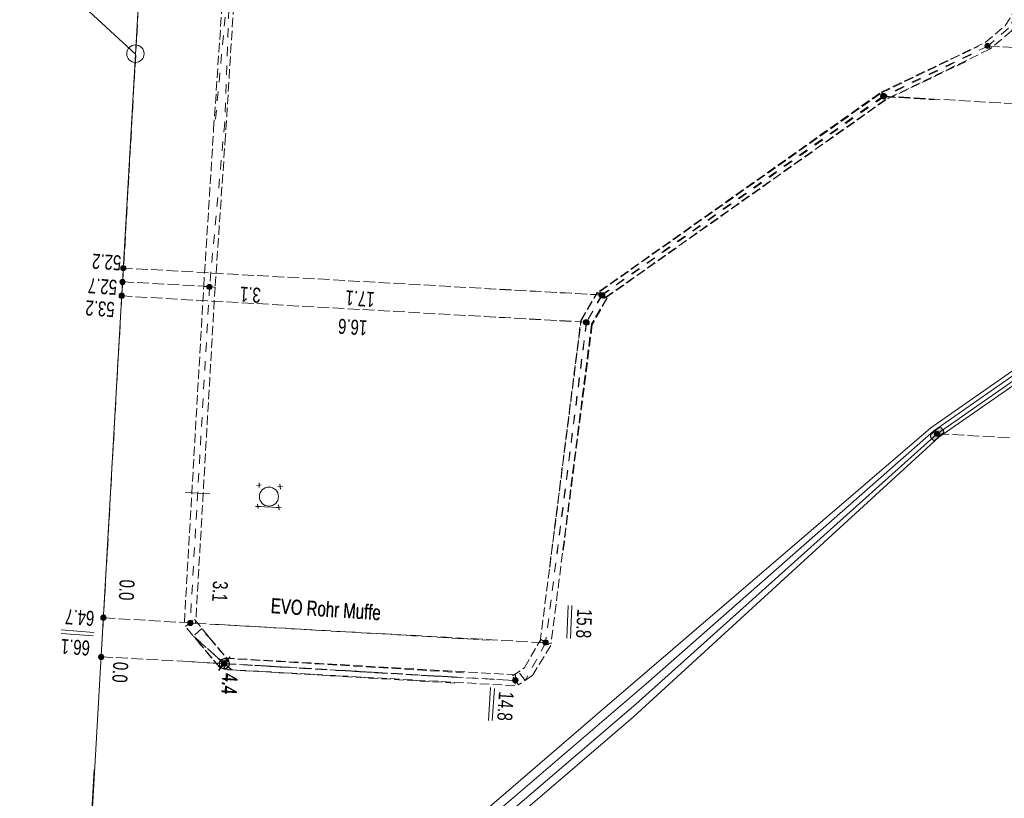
# Model space of a CAD drawing. Header units: metres. Extents: x -740 to 758, y -633 to 854.
# Tile 172 of 256: x -437 to -402, y 204 to 232. Entities that reach past the tile are written whole.
import ezdxf

# ---------------------------------------------------------------- set-up
doc = ezdxf.new("R2010")
doc.units = ezdxf.units.M
doc.header["$MEASUREMENT"] = 0
for name, pattern in [('333_125', [0.4576, 0.3328, -0.1248]), ('333_333', [0.6656, 0.3328, -0.3328]), ('416_125', [0.5408, 0.416, -0.1248])]:
    doc.linetypes.add(name, pattern=pattern)
for name, color, linetype in [('Grundkarte.LOVION', 7, 'Continuous'), ('Strom.LOVION', 7, 'Continuous'), ('StromBemass.LOVION', 7, 'Continuous')]:
    doc.layers.add(name, color=color, linetype=linetype)
doc.styles.add('ERSTELLTER_STIL_1', font='arial.ttf')

msp = doc.modelspace()

# ---------------------------------------------------------------- hatches: boundary and pattern name
at = {"layer": 'Strom.LOVION', "linetype": 'Continuous', "lineweight": 13}
msp.add_hatch(color=7, dxfattribs=at).paths.add_polyline_path([(-404.464, 217.095), (-404.192, 217.328), (-404.165, 217.36), (-404.171, 217.419), (-404.254, 217.514), (-404.27, 217.527), (-404.358, 217.519), (-404.631, 217.285), (-404.644, 217.269), (-404.636, 217.181), (-404.552, 217.086), (-404.52, 217.06), (-404.491, 217.062)])
at = {"layer": 'StromBemass.LOVION', "linetype": 'Continuous', "lineweight": 13}
for points in [[(-402.539, 231.071), (-402.532, 231.081), (-402.526, 231.091), (-402.522, 231.102), (-402.519, 231.113), (-402.518, 231.125), (-402.518, 231.137), (-402.519, 231.148), (-402.522, 231.159), (-402.526, 231.17), (-402.532, 231.18), (-402.539, 231.19), (-402.547, 231.198), (-402.556, 231.206), (-402.566, 231.212), (-402.576, 231.217), (-402.587, 231.22), (-402.599, 231.223), (-402.611, 231.223), (-402.622, 231.222), (-402.634, 231.22), (-402.645, 231.217), (-402.655, 231.212), (-402.665, 231.205), (-402.674, 231.198), (-402.682, 231.189), (-402.689, 231.18), (-402.694, 231.17), (-402.699, 231.159), (-402.701, 231.148), (-402.703, 231.136), (-402.703, 231.124), (-402.701, 231.113), (-402.698, 231.101), (-402.694, 231.091), (-402.688, 231.08), (-402.682, 231.071), (-402.674, 231.063), (-402.665, 231.055), (-402.655, 231.049), (-402.644, 231.044), (-402.633, 231.04), (-402.622, 231.038), (-402.61, 231.038), (-402.598, 231.038), (-402.587, 231.041), (-402.576, 231.044), (-402.565, 231.049), (-402.555, 231.056), (-402.547, 231.063)], [(-402.555, 231.09), (-402.551, 231.096), (-402.547, 231.103), (-402.545, 231.11), (-402.543, 231.117), (-402.542, 231.125), (-402.542, 231.133), (-402.543, 231.14), (-402.545, 231.148), (-402.547, 231.155), (-402.551, 231.161), (-402.556, 231.168), (-402.561, 231.173), (-402.567, 231.178), (-402.573, 231.182), (-402.58, 231.185), (-402.588, 231.188), (-402.595, 231.189), (-402.603, 231.19), (-402.611, 231.189), (-402.618, 231.188), (-402.625, 231.185), (-402.632, 231.182), (-402.639, 231.178), (-402.645, 231.173), (-402.65, 231.167), (-402.654, 231.161), (-402.658, 231.154), (-402.661, 231.147), (-402.663, 231.14), (-402.664, 231.132), (-402.664, 231.124), (-402.663, 231.117), (-402.661, 231.109), (-402.658, 231.102), (-402.654, 231.096), (-402.65, 231.089), (-402.644, 231.084), (-402.638, 231.079), (-402.632, 231.075), (-402.625, 231.072), (-402.618, 231.069), (-402.61, 231.068), (-402.602, 231.067), (-402.595, 231.068), (-402.587, 231.069), (-402.58, 231.072), (-402.573, 231.075), (-402.567, 231.079), (-402.561, 231.084)], [(-406.247, 229.28), (-406.24, 229.289), (-406.234, 229.3), (-406.23, 229.311), (-406.227, 229.322), (-406.226, 229.334), (-406.226, 229.346), (-406.227, 229.358), (-406.23, 229.369), (-406.235, 229.38), (-406.24, 229.391), (-406.247, 229.4), (-406.255, 229.409), (-406.265, 229.416), (-406.275, 229.423), (-406.285, 229.428), (-406.297, 229.431), (-406.308, 229.434), (-406.32, 229.434), (-406.332, 229.434), (-406.344, 229.431), (-406.355, 229.428), (-406.366, 229.422), (-406.376, 229.416), (-406.385, 229.408), (-406.393, 229.4), (-406.4, 229.39), (-406.406, 229.38), (-406.41, 229.369), (-406.413, 229.357), (-406.414, 229.345), (-406.414, 229.334), (-406.413, 229.322), (-406.41, 229.31), (-406.405, 229.299), (-406.4, 229.289), (-406.393, 229.279), (-406.384, 229.271), (-406.375, 229.263), (-406.365, 229.257), (-406.354, 229.252), (-406.343, 229.248), (-406.332, 229.246), (-406.32, 229.245), (-406.308, 229.246), (-406.296, 229.248), (-406.285, 229.252), (-406.274, 229.257), (-406.264, 229.263), (-406.255, 229.271)], [(-406.229, 229.272), (-406.222, 229.281), (-406.216, 229.292), (-406.212, 229.303), (-406.209, 229.314), (-406.208, 229.326), (-406.208, 229.338), (-406.209, 229.35), (-406.212, 229.362), (-406.217, 229.373), (-406.222, 229.383), (-406.229, 229.393), (-406.238, 229.402), (-406.247, 229.409), (-406.257, 229.416), (-406.268, 229.421), (-406.279, 229.424), (-406.291, 229.426), (-406.303, 229.427), (-406.315, 229.426), (-406.326, 229.424), (-406.338, 229.42), (-406.349, 229.415), (-406.359, 229.409), (-406.368, 229.401), (-406.376, 229.392), (-406.383, 229.383), (-406.389, 229.372), (-406.393, 229.361), (-406.396, 229.35), (-406.397, 229.338), (-406.397, 229.326), (-406.396, 229.314), (-406.393, 229.302), (-406.388, 229.291), (-406.383, 229.281), (-406.376, 229.271), (-406.367, 229.262), (-406.358, 229.255), (-406.348, 229.248), (-406.337, 229.243), (-406.326, 229.24), (-406.314, 229.238), (-406.302, 229.237), (-406.29, 229.238), (-406.279, 229.24), (-406.267, 229.244), (-406.256, 229.249), (-406.246, 229.255), (-406.237, 229.263)], [(-406.272, 229.301), (-406.268, 229.308), (-406.264, 229.315), (-406.261, 229.322), (-406.259, 229.33), (-406.258, 229.338), (-406.258, 229.346), (-406.259, 229.354), (-406.261, 229.362), (-406.264, 229.369), (-406.268, 229.376), (-406.272, 229.383), (-406.278, 229.389), (-406.284, 229.394), (-406.291, 229.398), (-406.298, 229.401), (-406.306, 229.404), (-406.314, 229.405), (-406.322, 229.406), (-406.33, 229.405), (-406.338, 229.404), (-406.345, 229.401), (-406.353, 229.398), (-406.359, 229.393), (-406.366, 229.388), (-406.371, 229.382), (-406.376, 229.376), (-406.38, 229.369), (-406.382, 229.361), (-406.384, 229.354), (-406.385, 229.346), (-406.385, 229.338), (-406.384, 229.33), (-406.382, 229.322), (-406.379, 229.314), (-406.375, 229.307), (-406.371, 229.301), (-406.365, 229.295), (-406.359, 229.29), (-406.352, 229.286), (-406.345, 229.282), (-406.337, 229.28), (-406.329, 229.278), (-406.321, 229.278), (-406.313, 229.278), (-406.306, 229.28), (-406.298, 229.283), (-406.291, 229.286), (-406.284, 229.29), (-406.278, 229.295)], [(-406.25, 229.285), (-406.246, 229.291), (-406.242, 229.298), (-406.239, 229.305), (-406.237, 229.312), (-406.236, 229.32), (-406.237, 229.328), (-406.237, 229.335), (-406.239, 229.343), (-406.242, 229.35), (-406.246, 229.357), (-406.251, 229.363), (-406.256, 229.368), (-406.262, 229.373), (-406.268, 229.377), (-406.275, 229.38), (-406.282, 229.383), (-406.29, 229.384), (-406.298, 229.385), (-406.305, 229.384), (-406.313, 229.383), (-406.32, 229.38), (-406.327, 229.377), (-406.333, 229.373), (-406.339, 229.368), (-406.345, 229.362), (-406.349, 229.356), (-406.353, 229.349), (-406.356, 229.342), (-406.357, 229.335), (-406.358, 229.327), (-406.358, 229.32), (-406.357, 229.312), (-406.355, 229.305), (-406.353, 229.297), (-406.349, 229.291), (-406.344, 229.285), (-406.339, 229.279), (-406.333, 229.274), (-406.327, 229.27), (-406.32, 229.267), (-406.312, 229.264), (-406.305, 229.263), (-406.297, 229.263), (-406.29, 229.263), (-406.282, 229.265), (-406.275, 229.267), (-406.268, 229.27), (-406.261, 229.274), (-406.255, 229.279)], [(-433.335, 223.15), (-433.328, 223.16), (-433.323, 223.17), (-433.318, 223.181), (-433.316, 223.193), (-433.314, 223.204), (-433.314, 223.216), (-433.316, 223.228), (-433.319, 223.239), (-433.323, 223.25), (-433.329, 223.26), (-433.336, 223.27), (-433.344, 223.278), (-433.353, 223.286), (-433.363, 223.292), (-433.373, 223.297), (-433.385, 223.301), (-433.396, 223.303), (-433.408, 223.304), (-433.42, 223.303), (-433.431, 223.301), (-433.442, 223.297), (-433.453, 223.292), (-433.463, 223.286), (-433.472, 223.278), (-433.48, 223.269), (-433.487, 223.26), (-433.493, 223.25), (-433.497, 223.239), (-433.5, 223.227), (-433.501, 223.216), (-433.501, 223.204), (-433.5, 223.192), (-433.497, 223.181), (-433.492, 223.17), (-433.487, 223.159), (-433.48, 223.15), (-433.472, 223.141), (-433.463, 223.134), (-433.453, 223.128), (-433.442, 223.123), (-433.431, 223.119), (-433.419, 223.117), (-433.407, 223.116), (-433.396, 223.117), (-433.384, 223.119), (-433.373, 223.123), (-433.362, 223.128), (-433.352, 223.134), (-433.343, 223.142)], [(-433.335, 223.15), (-433.328, 223.16), (-433.323, 223.17), (-433.318, 223.181), (-433.316, 223.193), (-433.314, 223.204), (-433.314, 223.216), (-433.316, 223.228), (-433.319, 223.239), (-433.323, 223.25), (-433.329, 223.26), (-433.336, 223.27), (-433.344, 223.278), (-433.353, 223.286), (-433.363, 223.292), (-433.373, 223.297), (-433.385, 223.301), (-433.396, 223.303), (-433.408, 223.304), (-433.42, 223.303), (-433.431, 223.301), (-433.442, 223.297), (-433.453, 223.292), (-433.463, 223.286), (-433.472, 223.278), (-433.48, 223.269), (-433.487, 223.26), (-433.493, 223.25), (-433.497, 223.239), (-433.5, 223.227), (-433.501, 223.216), (-433.501, 223.204), (-433.5, 223.192), (-433.497, 223.181), (-433.492, 223.17), (-433.487, 223.159), (-433.48, 223.15), (-433.472, 223.141), (-433.463, 223.134), (-433.453, 223.128), (-433.442, 223.123), (-433.431, 223.119), (-433.419, 223.117), (-433.407, 223.116), (-433.396, 223.117), (-433.384, 223.119), (-433.373, 223.123), (-433.362, 223.128), (-433.352, 223.134), (-433.343, 223.142)], [(-433.335, 223.15), (-433.328, 223.16), (-433.323, 223.17), (-433.318, 223.181), (-433.316, 223.193), (-433.314, 223.204), (-433.314, 223.216), (-433.316, 223.228), (-433.319, 223.239), (-433.323, 223.25), (-433.329, 223.26), (-433.336, 223.27), (-433.344, 223.278), (-433.353, 223.286), (-433.363, 223.292), (-433.373, 223.297), (-433.385, 223.301), (-433.396, 223.303), (-433.408, 223.304), (-433.42, 223.303), (-433.431, 223.301), (-433.442, 223.297), (-433.453, 223.292), (-433.463, 223.286), (-433.472, 223.278), (-433.48, 223.269), (-433.487, 223.26), (-433.493, 223.25), (-433.497, 223.239), (-433.5, 223.227), (-433.501, 223.216), (-433.501, 223.204), (-433.5, 223.192), (-433.497, 223.181), (-433.492, 223.17), (-433.487, 223.159), (-433.48, 223.15), (-433.472, 223.141), (-433.463, 223.134), (-433.453, 223.128), (-433.442, 223.123), (-433.431, 223.119), (-433.419, 223.117), (-433.407, 223.116), (-433.396, 223.117), (-433.384, 223.119), (-433.373, 223.123), (-433.362, 223.128), (-433.352, 223.134), (-433.343, 223.142)], [(-433.363, 222.657), (-433.356, 222.666), (-433.35, 222.677), (-433.346, 222.688), (-433.343, 222.699), (-433.341, 222.711), (-433.341, 222.723), (-433.343, 222.734), (-433.346, 222.746), (-433.35, 222.757), (-433.356, 222.767), (-433.363, 222.777), (-433.371, 222.785), (-433.38, 222.793), (-433.39, 222.799), (-433.401, 222.804), (-433.412, 222.808), (-433.424, 222.81), (-433.436, 222.811), (-433.448, 222.81), (-433.459, 222.808), (-433.47, 222.804), (-433.481, 222.799), (-433.491, 222.792), (-433.5, 222.785), (-433.508, 222.776), (-433.515, 222.767), (-433.521, 222.756), (-433.525, 222.745), (-433.528, 222.734), (-433.529, 222.722), (-433.529, 222.71), (-433.528, 222.698), (-433.525, 222.687), (-433.521, 222.676), (-433.515, 222.666), (-433.508, 222.656), (-433.5, 222.647), (-433.491, 222.64), (-433.481, 222.634), (-433.47, 222.629), (-433.459, 222.625), (-433.447, 222.623), (-433.435, 222.622), (-433.423, 222.623), (-433.412, 222.625), (-433.4, 222.629), (-433.39, 222.634), (-433.38, 222.64), (-433.371, 222.648)], [(-430.269, 222.481), (-430.262, 222.491), (-430.256, 222.501), (-430.252, 222.512), (-430.249, 222.523), (-430.248, 222.534), (-430.248, 222.546), (-430.249, 222.557), (-430.252, 222.569), (-430.257, 222.579), (-430.262, 222.59), (-430.269, 222.599), (-430.277, 222.607), (-430.286, 222.615), (-430.296, 222.621), (-430.306, 222.626), (-430.317, 222.63), (-430.329, 222.632), (-430.34, 222.632), (-430.352, 222.632), (-430.363, 222.629), (-430.375, 222.626), (-430.385, 222.621), (-430.395, 222.614), (-430.404, 222.607), (-430.412, 222.599), (-430.418, 222.589), (-430.424, 222.579), (-430.428, 222.568), (-430.431, 222.557), (-430.433, 222.545), (-430.432, 222.534), (-430.431, 222.522), (-430.428, 222.511), (-430.424, 222.5), (-430.418, 222.49), (-430.411, 222.481), (-430.403, 222.472), (-430.394, 222.465), (-430.384, 222.459), (-430.374, 222.454), (-430.363, 222.45), (-430.351, 222.448), (-430.34, 222.447), (-430.328, 222.448), (-430.317, 222.45), (-430.306, 222.454), (-430.295, 222.459), (-430.286, 222.465), (-430.277, 222.473)], [(-433.393, 222.162), (-433.386, 222.172), (-433.38, 222.182), (-433.376, 222.193), (-433.373, 222.205), (-433.372, 222.216), (-433.372, 222.228), (-433.373, 222.24), (-433.376, 222.251), (-433.381, 222.262), (-433.386, 222.272), (-433.393, 222.282), (-433.401, 222.291), (-433.411, 222.298), (-433.421, 222.304), (-433.431, 222.309), (-433.442, 222.313), (-433.454, 222.315), (-433.466, 222.316), (-433.478, 222.315), (-433.489, 222.313), (-433.5, 222.309), (-433.511, 222.304), (-433.521, 222.298), (-433.53, 222.29), (-433.538, 222.282), (-433.545, 222.272), (-433.551, 222.262), (-433.555, 222.251), (-433.558, 222.239), (-433.559, 222.227), (-433.559, 222.216), (-433.558, 222.204), (-433.555, 222.193), (-433.55, 222.182), (-433.545, 222.171), (-433.538, 222.162), (-433.53, 222.153), (-433.521, 222.146), (-433.511, 222.139), (-433.5, 222.134), (-433.489, 222.131), (-433.477, 222.129), (-433.465, 222.128), (-433.453, 222.129), (-433.442, 222.131), (-433.431, 222.135), (-433.42, 222.14), (-433.41, 222.146), (-433.401, 222.154)], [(-433.393, 222.162), (-433.386, 222.172), (-433.38, 222.182), (-433.376, 222.193), (-433.373, 222.205), (-433.372, 222.216), (-433.372, 222.228), (-433.373, 222.24), (-433.376, 222.251), (-433.381, 222.262), (-433.386, 222.272), (-433.393, 222.282), (-433.401, 222.291), (-433.411, 222.298), (-433.421, 222.304), (-433.431, 222.309), (-433.442, 222.313), (-433.454, 222.315), (-433.466, 222.316), (-433.478, 222.315), (-433.489, 222.313), (-433.5, 222.309), (-433.511, 222.304), (-433.521, 222.298), (-433.53, 222.29), (-433.538, 222.282), (-433.545, 222.272), (-433.551, 222.262), (-433.555, 222.251), (-433.558, 222.239), (-433.559, 222.227), (-433.559, 222.216), (-433.558, 222.204), (-433.555, 222.193), (-433.55, 222.182), (-433.545, 222.171), (-433.538, 222.162), (-433.53, 222.153), (-433.521, 222.146), (-433.511, 222.139), (-433.5, 222.134), (-433.489, 222.131), (-433.477, 222.129), (-433.465, 222.128), (-433.453, 222.129), (-433.442, 222.131), (-433.431, 222.135), (-433.42, 222.14), (-433.41, 222.146), (-433.401, 222.154)], [(-433.39, 222.166), (-433.384, 222.175), (-433.378, 222.186), (-433.374, 222.197), (-433.371, 222.208), (-433.369, 222.22), (-433.369, 222.231), (-433.371, 222.243), (-433.374, 222.254), (-433.378, 222.265), (-433.384, 222.275), (-433.391, 222.285), (-433.399, 222.293), (-433.408, 222.301), (-433.418, 222.307), (-433.428, 222.312), (-433.44, 222.315), (-433.451, 222.318), (-433.463, 222.318), (-433.474, 222.318), (-433.486, 222.315), (-433.497, 222.312), (-433.508, 222.307), (-433.517, 222.3), (-433.526, 222.293), (-433.534, 222.284), (-433.541, 222.275), (-433.547, 222.265), (-433.551, 222.254), (-433.554, 222.242), (-433.555, 222.231), (-433.555, 222.219), (-433.554, 222.207), (-433.551, 222.196), (-433.547, 222.185), (-433.541, 222.175), (-433.534, 222.165), (-433.526, 222.157), (-433.517, 222.15), (-433.507, 222.143), (-433.496, 222.138), (-433.485, 222.135), (-433.474, 222.133), (-433.462, 222.132), (-433.45, 222.133), (-433.439, 222.135), (-433.428, 222.139), (-433.417, 222.144), (-433.407, 222.15), (-433.398, 222.157)], [(-416.284, 222.187), (-416.277, 222.197), (-416.272, 222.207), (-416.268, 222.218), (-416.265, 222.23), (-416.263, 222.241), (-416.263, 222.253), (-416.265, 222.265), (-416.268, 222.276), (-416.272, 222.287), (-416.278, 222.297), (-416.285, 222.307), (-416.293, 222.315), (-416.302, 222.323), (-416.312, 222.329), (-416.322, 222.334), (-416.334, 222.337), (-416.345, 222.34), (-416.357, 222.34), (-416.369, 222.339), (-416.38, 222.337), (-416.391, 222.334), (-416.402, 222.329), (-416.412, 222.322), (-416.421, 222.315), (-416.429, 222.306), (-416.436, 222.297), (-416.441, 222.286), (-416.446, 222.275), (-416.448, 222.264), (-416.45, 222.252), (-416.45, 222.241), (-416.448, 222.229), (-416.445, 222.218), (-416.441, 222.207), (-416.435, 222.196), (-416.428, 222.187), (-416.42, 222.178), (-416.411, 222.171), (-416.401, 222.165), (-416.391, 222.16), (-416.379, 222.156), (-416.368, 222.154), (-416.356, 222.153), (-416.345, 222.154), (-416.333, 222.156), (-416.322, 222.16), (-416.311, 222.165), (-416.301, 222.171), (-416.292, 222.179)], [(-416.262, 222.176), (-416.255, 222.186), (-416.25, 222.196), (-416.245, 222.207), (-416.242, 222.219), (-416.241, 222.231), (-416.241, 222.243), (-416.242, 222.254), (-416.245, 222.266), (-416.25, 222.277), (-416.256, 222.288), (-416.263, 222.297), (-416.271, 222.306), (-416.28, 222.313), (-416.29, 222.32), (-416.301, 222.325), (-416.313, 222.329), (-416.324, 222.331), (-416.336, 222.331), (-416.348, 222.331), (-416.36, 222.328), (-416.371, 222.325), (-416.382, 222.32), (-416.392, 222.313), (-416.401, 222.305), (-416.409, 222.297), (-416.416, 222.287), (-416.422, 222.276), (-416.426, 222.265), (-416.429, 222.254), (-416.431, 222.242), (-416.431, 222.23), (-416.429, 222.218), (-416.426, 222.207), (-416.422, 222.195), (-416.416, 222.185), (-416.409, 222.175), (-416.401, 222.167), (-416.392, 222.159), (-416.381, 222.153), (-416.371, 222.148), (-416.359, 222.144), (-416.348, 222.142), (-416.336, 222.141), (-416.324, 222.142), (-416.312, 222.144), (-416.301, 222.148), (-416.29, 222.153), (-416.28, 222.159), (-416.271, 222.167)], [(-416.841, 221.224), (-416.834, 221.234), (-416.828, 221.244), (-416.824, 221.255), (-416.821, 221.267), (-416.82, 221.279), (-416.82, 221.29), (-416.821, 221.302), (-416.824, 221.313), (-416.829, 221.324), (-416.834, 221.335), (-416.841, 221.344), (-416.849, 221.353), (-416.859, 221.36), (-416.869, 221.367), (-416.879, 221.372), (-416.891, 221.375), (-416.902, 221.378), (-416.914, 221.378), (-416.926, 221.377), (-416.937, 221.375), (-416.949, 221.372), (-416.959, 221.366), (-416.969, 221.36), (-416.978, 221.353), (-416.986, 221.344), (-416.993, 221.334), (-416.999, 221.324), (-417.003, 221.313), (-417.006, 221.301), (-417.008, 221.29), (-417.008, 221.278), (-417.006, 221.266), (-417.003, 221.255), (-416.999, 221.244), (-416.993, 221.233), (-416.986, 221.224), (-416.978, 221.215), (-416.969, 221.208), (-416.959, 221.202), (-416.948, 221.197), (-416.937, 221.193), (-416.925, 221.191), (-416.913, 221.19), (-416.902, 221.191), (-416.89, 221.193), (-416.879, 221.197), (-416.868, 221.202), (-416.858, 221.208), (-416.849, 221.216)], [(-416.821, 221.209), (-416.814, 221.219), (-416.809, 221.229), (-416.805, 221.24), (-416.802, 221.251), (-416.8, 221.262), (-416.8, 221.274), (-416.802, 221.286), (-416.805, 221.297), (-416.809, 221.308), (-416.815, 221.318), (-416.822, 221.327), (-416.83, 221.336), (-416.839, 221.343), (-416.848, 221.349), (-416.859, 221.354), (-416.87, 221.358), (-416.881, 221.36), (-416.893, 221.361), (-416.905, 221.36), (-416.916, 221.358), (-416.927, 221.354), (-416.938, 221.349), (-416.947, 221.343), (-416.956, 221.335), (-416.964, 221.327), (-416.971, 221.317), (-416.977, 221.307), (-416.981, 221.296), (-416.984, 221.285), (-416.985, 221.273), (-416.985, 221.262), (-416.984, 221.25), (-416.981, 221.239), (-416.976, 221.228), (-416.971, 221.218), (-416.964, 221.209), (-416.956, 221.2), (-416.947, 221.193), (-416.937, 221.187), (-416.926, 221.182), (-416.915, 221.178), (-416.904, 221.176), (-416.892, 221.175), (-416.881, 221.176), (-416.869, 221.178), (-416.858, 221.182), (-416.848, 221.187), (-416.838, 221.193), (-416.829, 221.201)], [(-404.331, 217.246), (-404.325, 217.255), (-404.319, 217.265), (-404.315, 217.277), (-404.312, 217.288), (-404.31, 217.3), (-404.31, 217.312), (-404.312, 217.323), (-404.315, 217.335), (-404.319, 217.346), (-404.325, 217.356), (-404.332, 217.366), (-404.34, 217.374), (-404.349, 217.382), (-404.359, 217.388), (-404.37, 217.393), (-404.381, 217.397), (-404.393, 217.399), (-404.405, 217.4), (-404.416, 217.399), (-404.428, 217.397), (-404.439, 217.393), (-404.45, 217.388), (-404.46, 217.381), (-404.469, 217.374), (-404.477, 217.365), (-404.484, 217.356), (-404.49, 217.345), (-404.494, 217.334), (-404.497, 217.323), (-404.498, 217.311), (-404.498, 217.299), (-404.497, 217.287), (-404.494, 217.276), (-404.489, 217.265), (-404.484, 217.255), (-404.477, 217.245), (-404.469, 217.236), (-404.459, 217.229), (-404.449, 217.223), (-404.439, 217.218), (-404.427, 217.214), (-404.416, 217.212), (-404.404, 217.211), (-404.392, 217.212), (-404.38, 217.214), (-404.369, 217.218), (-404.359, 217.223), (-404.349, 217.229), (-404.34, 217.237)], [(-404.351, 217.262), (-404.346, 217.268), (-404.342, 217.275), (-404.34, 217.283), (-404.338, 217.29), (-404.337, 217.298), (-404.337, 217.306), (-404.338, 217.313), (-404.34, 217.321), (-404.343, 217.328), (-404.346, 217.335), (-404.351, 217.341), (-404.356, 217.347), (-404.362, 217.352), (-404.369, 217.356), (-404.376, 217.359), (-404.383, 217.362), (-404.391, 217.363), (-404.399, 217.363), (-404.407, 217.363), (-404.414, 217.362), (-404.422, 217.359), (-404.429, 217.356), (-404.435, 217.352), (-404.441, 217.347), (-404.447, 217.341), (-404.451, 217.335), (-404.455, 217.328), (-404.458, 217.32), (-404.46, 217.313), (-404.46, 217.305), (-404.46, 217.297), (-404.459, 217.29), (-404.458, 217.282), (-404.455, 217.275), (-404.451, 217.268), (-404.446, 217.262), (-404.441, 217.256), (-404.435, 217.251), (-404.428, 217.247), (-404.421, 217.244), (-404.414, 217.241), (-404.406, 217.24), (-404.398, 217.24), (-404.391, 217.24), (-404.383, 217.242), (-404.376, 217.244), (-404.369, 217.247), (-404.362, 217.251), (-404.356, 217.256)], [(-434.044, 210.69), (-434.037, 210.699), (-434.032, 210.71), (-434.027, 210.721), (-434.024, 210.732), (-434.023, 210.744), (-434.023, 210.756), (-434.024, 210.767), (-434.027, 210.779), (-434.032, 210.79), (-434.038, 210.8), (-434.044, 210.81), (-434.053, 210.818), (-434.062, 210.826), (-434.072, 210.832), (-434.082, 210.837), (-434.094, 210.841), (-434.105, 210.843), (-434.117, 210.843), (-434.129, 210.843), (-434.14, 210.84), (-434.152, 210.837), (-434.162, 210.832), (-434.172, 210.825), (-434.181, 210.818), (-434.189, 210.809), (-434.196, 210.8), (-434.202, 210.789), (-434.206, 210.778), (-434.209, 210.767), (-434.21, 210.755), (-434.21, 210.743), (-434.209, 210.732), (-434.206, 210.72), (-434.202, 210.709), (-434.196, 210.699), (-434.189, 210.689), (-434.181, 210.681), (-434.172, 210.673), (-434.162, 210.667), (-434.151, 210.662), (-434.14, 210.658), (-434.128, 210.656), (-434.116, 210.656), (-434.105, 210.656), (-434.093, 210.659), (-434.082, 210.662), (-434.071, 210.667), (-434.061, 210.674), (-434.052, 210.681)], [(-434.044, 210.69), (-434.037, 210.699), (-434.032, 210.71), (-434.027, 210.721), (-434.024, 210.732), (-434.023, 210.744), (-434.023, 210.756), (-434.024, 210.767), (-434.027, 210.779), (-434.032, 210.79), (-434.038, 210.8), (-434.044, 210.81), (-434.053, 210.818), (-434.062, 210.826), (-434.072, 210.832), (-434.082, 210.837), (-434.094, 210.841), (-434.105, 210.843), (-434.117, 210.843), (-434.129, 210.843), (-434.14, 210.84), (-434.152, 210.837), (-434.162, 210.832), (-434.172, 210.825), (-434.181, 210.818), (-434.189, 210.809), (-434.196, 210.8), (-434.202, 210.789), (-434.206, 210.778), (-434.209, 210.767), (-434.21, 210.755), (-434.21, 210.743), (-434.209, 210.732), (-434.206, 210.72), (-434.202, 210.709), (-434.196, 210.699), (-434.189, 210.689), (-434.181, 210.681), (-434.172, 210.673), (-434.162, 210.667), (-434.151, 210.662), (-434.14, 210.658), (-434.128, 210.656), (-434.116, 210.656), (-434.105, 210.656), (-434.093, 210.659), (-434.082, 210.662), (-434.071, 210.667), (-434.061, 210.674), (-434.052, 210.681)], [(-434.043, 210.696), (-434.036, 210.706), (-434.03, 210.716), (-434.026, 210.727), (-434.023, 210.738), (-434.022, 210.75), (-434.022, 210.761), (-434.023, 210.773), (-434.026, 210.784), (-434.031, 210.795), (-434.036, 210.805), (-434.043, 210.815), (-434.051, 210.823), (-434.06, 210.831), (-434.07, 210.837), (-434.08, 210.842), (-434.092, 210.845), (-434.103, 210.847), (-434.115, 210.848), (-434.126, 210.847), (-434.138, 210.845), (-434.149, 210.841), (-434.159, 210.836), (-434.169, 210.83), (-434.178, 210.823), (-434.186, 210.814), (-434.193, 210.805), (-434.199, 210.795), (-434.203, 210.784), (-434.206, 210.772), (-434.207, 210.761), (-434.207, 210.749), (-434.206, 210.738), (-434.203, 210.726), (-434.198, 210.715), (-434.193, 210.705), (-434.186, 210.696), (-434.178, 210.687), (-434.169, 210.68), (-434.159, 210.674), (-434.148, 210.669), (-434.137, 210.665), (-434.126, 210.663), (-434.114, 210.662), (-434.102, 210.663), (-434.091, 210.665), (-434.08, 210.669), (-434.069, 210.674), (-434.06, 210.68), (-434.051, 210.688)], [(-430.947, 210.504), (-430.94, 210.514), (-430.935, 210.524), (-430.93, 210.535), (-430.928, 210.546), (-430.926, 210.558), (-430.926, 210.57), (-430.928, 210.582), (-430.931, 210.593), (-430.935, 210.604), (-430.941, 210.614), (-430.948, 210.624), (-430.956, 210.632), (-430.965, 210.64), (-430.975, 210.646), (-430.985, 210.651), (-430.997, 210.655), (-431.008, 210.657), (-431.02, 210.658), (-431.032, 210.657), (-431.043, 210.654), (-431.055, 210.651), (-431.065, 210.646), (-431.075, 210.639), (-431.084, 210.632), (-431.092, 210.623), (-431.099, 210.614), (-431.105, 210.603), (-431.109, 210.592), (-431.112, 210.581), (-431.113, 210.569), (-431.113, 210.558), (-431.112, 210.546), (-431.109, 210.534), (-431.104, 210.524), (-431.099, 210.513), (-431.092, 210.504), (-431.084, 210.495), (-431.075, 210.488), (-431.065, 210.481), (-431.054, 210.476), (-431.043, 210.473), (-431.031, 210.471), (-431.019, 210.47), (-431.008, 210.471), (-430.996, 210.473), (-430.985, 210.477), (-430.974, 210.482), (-430.964, 210.488), (-430.955, 210.496)], [(-430.947, 210.504), (-430.94, 210.514), (-430.935, 210.524), (-430.93, 210.535), (-430.928, 210.546), (-430.926, 210.558), (-430.926, 210.57), (-430.928, 210.582), (-430.931, 210.593), (-430.935, 210.604), (-430.941, 210.614), (-430.948, 210.624), (-430.956, 210.632), (-430.965, 210.64), (-430.975, 210.646), (-430.985, 210.651), (-430.997, 210.655), (-431.008, 210.657), (-431.02, 210.658), (-431.032, 210.657), (-431.043, 210.654), (-431.055, 210.651), (-431.065, 210.646), (-431.075, 210.639), (-431.084, 210.632), (-431.092, 210.623), (-431.099, 210.614), (-431.105, 210.603), (-431.109, 210.592), (-431.112, 210.581), (-431.113, 210.569), (-431.113, 210.558), (-431.112, 210.546), (-431.109, 210.534), (-431.104, 210.524), (-431.099, 210.513), (-431.092, 210.504), (-431.084, 210.495), (-431.075, 210.488), (-431.065, 210.481), (-431.054, 210.476), (-431.043, 210.473), (-431.031, 210.471), (-431.019, 210.47), (-431.008, 210.471), (-430.996, 210.473), (-430.985, 210.477), (-430.974, 210.482), (-430.964, 210.488), (-430.955, 210.496)], [(-418.283, 209.806), (-418.276, 209.816), (-418.271, 209.826), (-418.266, 209.837), (-418.263, 209.848), (-418.262, 209.86), (-418.262, 209.872), (-418.264, 209.883), (-418.266, 209.895), (-418.271, 209.906), (-418.277, 209.916), (-418.284, 209.926), (-418.292, 209.934), (-418.301, 209.942), (-418.311, 209.948), (-418.321, 209.953), (-418.333, 209.956), (-418.344, 209.959), (-418.356, 209.959), (-418.368, 209.959), (-418.379, 209.956), (-418.39, 209.953), (-418.401, 209.948), (-418.411, 209.941), (-418.42, 209.934), (-418.428, 209.925), (-418.435, 209.916), (-418.44, 209.905), (-418.445, 209.894), (-418.448, 209.883), (-418.449, 209.871), (-418.449, 209.859), (-418.448, 209.848), (-418.445, 209.836), (-418.44, 209.825), (-418.434, 209.815), (-418.428, 209.806), (-418.419, 209.797), (-418.41, 209.79), (-418.4, 209.783), (-418.39, 209.778), (-418.379, 209.775), (-418.367, 209.773), (-418.355, 209.772), (-418.343, 209.773), (-418.332, 209.775), (-418.321, 209.779), (-418.31, 209.784), (-418.3, 209.79), (-418.291, 209.798)], [(-434.126, 209.289), (-434.119, 209.298), (-434.114, 209.308), (-434.109, 209.319), (-434.107, 209.33), (-434.105, 209.341), (-434.105, 209.353), (-434.107, 209.364), (-434.11, 209.376), (-434.114, 209.386), (-434.119, 209.396), (-434.126, 209.406), (-434.134, 209.414), (-434.143, 209.421), (-434.153, 209.428), (-434.163, 209.432), (-434.174, 209.436), (-434.186, 209.438), (-434.197, 209.439), (-434.209, 209.438), (-434.22, 209.436), (-434.231, 209.432), (-434.241, 209.427), (-434.251, 209.421), (-434.26, 209.414), (-434.268, 209.405), (-434.274, 209.396), (-434.28, 209.386), (-434.284, 209.375), (-434.287, 209.364), (-434.288, 209.352), (-434.288, 209.341), (-434.287, 209.329), (-434.284, 209.318), (-434.28, 209.308), (-434.274, 209.298), (-434.267, 209.288), (-434.259, 209.28), (-434.251, 209.272), (-434.241, 209.266), (-434.23, 209.261), (-434.219, 209.258), (-434.208, 209.256), (-434.197, 209.255), (-434.185, 209.256), (-434.174, 209.258), (-434.163, 209.262), (-434.152, 209.267), (-434.143, 209.273), (-434.134, 209.28)], [(-434.123, 209.291), (-434.116, 209.301), (-434.11, 209.311), (-434.106, 209.321), (-434.103, 209.333), (-434.102, 209.344), (-434.102, 209.356), (-434.103, 209.367), (-434.106, 209.378), (-434.111, 209.389), (-434.116, 209.399), (-434.123, 209.409), (-434.131, 209.417), (-434.14, 209.424), (-434.15, 209.43), (-434.16, 209.435), (-434.171, 209.439), (-434.183, 209.441), (-434.194, 209.442), (-434.206, 209.441), (-434.217, 209.439), (-434.228, 209.435), (-434.238, 209.43), (-434.248, 209.424), (-434.257, 209.417), (-434.265, 209.408), (-434.272, 209.399), (-434.277, 209.389), (-434.282, 209.378), (-434.284, 209.367), (-434.286, 209.355), (-434.286, 209.344), (-434.284, 209.332), (-434.281, 209.321), (-434.277, 209.31), (-434.271, 209.3), (-434.265, 209.291), (-434.257, 209.282), (-434.248, 209.275), (-434.238, 209.269), (-434.227, 209.264), (-434.216, 209.26), (-434.205, 209.258), (-434.194, 209.258), (-434.182, 209.258), (-434.171, 209.261), (-434.16, 209.264), (-434.149, 209.269), (-434.139, 209.275), (-434.131, 209.283)], [(-429.75, 209.062), (-429.743, 209.071), (-429.737, 209.082), (-429.733, 209.093), (-429.73, 209.104), (-429.728, 209.116), (-429.728, 209.128), (-429.73, 209.14), (-429.733, 209.151), (-429.737, 209.162), (-429.743, 209.173), (-429.75, 209.182), (-429.758, 209.191), (-429.767, 209.198), (-429.777, 209.205), (-429.788, 209.21), (-429.799, 209.213), (-429.811, 209.216), (-429.823, 209.216), (-429.835, 209.215), (-429.846, 209.213), (-429.858, 209.209), (-429.868, 209.204), (-429.878, 209.198), (-429.888, 209.19), (-429.896, 209.182), (-429.903, 209.172), (-429.908, 209.162), (-429.913, 209.151), (-429.916, 209.139), (-429.917, 209.127), (-429.917, 209.115), (-429.916, 209.104), (-429.913, 209.092), (-429.908, 209.081), (-429.902, 209.071), (-429.895, 209.061), (-429.887, 209.052), (-429.878, 209.045), (-429.868, 209.039), (-429.857, 209.034), (-429.846, 209.03), (-429.834, 209.028), (-429.822, 209.027), (-429.81, 209.028), (-429.799, 209.03), (-429.788, 209.034), (-429.777, 209.039), (-429.767, 209.045), (-429.758, 209.053)], [(-429.748, 209.063), (-429.741, 209.073), (-429.735, 209.083), (-429.731, 209.094), (-429.728, 209.105), (-429.727, 209.117), (-429.727, 209.129), (-429.728, 209.141), (-429.731, 209.152), (-429.736, 209.163), (-429.741, 209.173), (-429.748, 209.183), (-429.756, 209.191), (-429.766, 209.199), (-429.776, 209.205), (-429.786, 209.21), (-429.797, 209.214), (-429.809, 209.216), (-429.821, 209.217), (-429.833, 209.216), (-429.844, 209.214), (-429.855, 209.21), (-429.866, 209.205), (-429.876, 209.199), (-429.885, 209.191), (-429.893, 209.182), (-429.9, 209.173), (-429.906, 209.162), (-429.91, 209.152), (-429.913, 209.14), (-429.914, 209.128), (-429.914, 209.117), (-429.913, 209.105), (-429.91, 209.093), (-429.905, 209.083), (-429.9, 209.072), (-429.893, 209.063), (-429.885, 209.054), (-429.875, 209.047), (-429.865, 209.04), (-429.855, 209.035), (-429.844, 209.032), (-429.832, 209.03), (-429.82, 209.029), (-429.808, 209.03), (-429.797, 209.032), (-429.786, 209.036), (-429.775, 209.041), (-429.765, 209.047), (-429.756, 209.055)], [(-429.731, 209.047), (-429.724, 209.056), (-429.718, 209.067), (-429.714, 209.077), (-429.711, 209.089), (-429.71, 209.101), (-429.71, 209.112), (-429.711, 209.124), (-429.714, 209.135), (-429.719, 209.146), (-429.724, 209.157), (-429.731, 209.166), (-429.739, 209.175), (-429.748, 209.182), (-429.758, 209.188), (-429.769, 209.193), (-429.78, 209.197), (-429.792, 209.199), (-429.804, 209.2), (-429.815, 209.199), (-429.827, 209.197), (-429.838, 209.193), (-429.849, 209.188), (-429.859, 209.182), (-429.868, 209.174), (-429.876, 209.166), (-429.883, 209.156), (-429.888, 209.146), (-429.892, 209.135), (-429.895, 209.123), (-429.897, 209.112), (-429.897, 209.1), (-429.895, 209.088), (-429.892, 209.077), (-429.888, 209.066), (-429.882, 209.056), (-429.875, 209.046), (-429.867, 209.038), (-429.858, 209.03), (-429.848, 209.024), (-429.838, 209.019), (-429.826, 209.015), (-429.815, 209.013), (-429.803, 209.012), (-429.791, 209.013), (-429.78, 209.015), (-429.769, 209.019), (-429.758, 209.024), (-429.748, 209.031), (-429.739, 209.038)], [(-429.73, 209.045), (-429.723, 209.054), (-429.717, 209.065), (-429.713, 209.076), (-429.71, 209.087), (-429.709, 209.099), (-429.709, 209.11), (-429.71, 209.122), (-429.713, 209.133), (-429.717, 209.144), (-429.723, 209.155), (-429.73, 209.164), (-429.738, 209.173), (-429.747, 209.18), (-429.757, 209.186), (-429.768, 209.191), (-429.779, 209.195), (-429.791, 209.197), (-429.802, 209.198), (-429.814, 209.197), (-429.826, 209.195), (-429.837, 209.191), (-429.847, 209.186), (-429.857, 209.18), (-429.866, 209.172), (-429.874, 209.164), (-429.881, 209.154), (-429.887, 209.144), (-429.891, 209.133), (-429.894, 209.121), (-429.895, 209.11), (-429.895, 209.098), (-429.894, 209.086), (-429.891, 209.075), (-429.886, 209.064), (-429.881, 209.054), (-429.874, 209.044), (-429.866, 209.036), (-429.857, 209.028), (-429.847, 209.022), (-429.836, 209.017), (-429.825, 209.014), (-429.813, 209.011), (-429.802, 209.011), (-429.79, 209.011), (-429.778, 209.014), (-429.767, 209.017), (-429.757, 209.022), (-429.747, 209.029), (-429.738, 209.036)], [(-419.359, 208.461), (-419.352, 208.471), (-419.346, 208.481), (-419.342, 208.492), (-419.339, 208.504), (-419.338, 208.515), (-419.338, 208.527), (-419.339, 208.539), (-419.342, 208.55), (-419.347, 208.561), (-419.352, 208.572), (-419.359, 208.581), (-419.367, 208.59), (-419.377, 208.597), (-419.387, 208.604), (-419.397, 208.609), (-419.409, 208.612), (-419.42, 208.615), (-419.432, 208.615), (-419.444, 208.614), (-419.455, 208.612), (-419.467, 208.608), (-419.477, 208.603), (-419.487, 208.597), (-419.496, 208.589), (-419.504, 208.581), (-419.511, 208.571), (-419.517, 208.561), (-419.521, 208.55), (-419.524, 208.538), (-419.526, 208.527), (-419.526, 208.515), (-419.524, 208.503), (-419.521, 208.492), (-419.517, 208.481), (-419.511, 208.47), (-419.504, 208.461), (-419.496, 208.452), (-419.487, 208.445), (-419.477, 208.438), (-419.466, 208.433), (-419.455, 208.43), (-419.443, 208.427), (-419.431, 208.427), (-419.42, 208.428), (-419.408, 208.43), (-419.397, 208.434), (-419.386, 208.439), (-419.376, 208.445), (-419.367, 208.453)]]:
    msp.add_hatch(color=7, dxfattribs=at).paths.add_polyline_path(points)

# ---------------------------------------------------------------- linework, layer by layer
at = {"layer": 'Grundkarte.LOVION', "color": 253, "linetype": 'Continuous', "lineweight": 18}
for points in [[(-438.295, 276.776), (-430.433, 275.269), (-430.569, 273.335), (-430.768, 269.621), (-432.975, 230.834), (-462.241, 257.795)], [(-435.198, 191.899), (-432.975, 230.834), (-430.768, 269.621), (-430.569, 273.335), (-422.992, 272.923), (-399.487, 256.512), (-399.618, 253.928), (-398.398, 253.84), (-399.407, 235.446)], [(-438.315, 188.107), (-484.604, 230.782), (-493.508, 239.014), (-490.958, 243.165), (-488.04, 249.598), (-485.895, 256.074), (-485.109, 259.52), (-481.24, 259.248), (-462.241, 257.795), (-432.975, 230.834), (-435.198, 191.899)], [(-235.576, 172.146), (-303.122, 166.812), (-304.432, 183.236), (-307.413, 221.278), (-308.273, 231.893), (-307.413, 221.278), (-304.432, 183.236), (-325.501, 184.397), (-435.29, 190.628), (-434.452, 205.34)], [(-434.452, 205.34), (-435.29, 190.628)]]:
    msp.add_lwpolyline(points, dxfattribs=at)
at = {"layer": 'Grundkarte.LOVION', "color": 8, "linetype": 'Continuous', "lineweight": 18}
for points in [[(-438.295, 276.776), (-430.433, 275.269), (-430.569, 273.335), (-430.768, 269.621), (-432.975, 230.834), (-462.241, 257.795)], [(-432.975, 230.834), (-430.768, 269.621), (-430.433, 275.269)], [(-435.198, 191.899), (-432.975, 230.834), (-430.768, 269.621), (-430.569, 273.335), (-422.992, 272.923), (-399.487, 256.512), (-399.618, 253.928), (-398.398, 253.84), (-399.407, 235.446)], [(-438.315, 188.107), (-484.604, 230.782), (-493.508, 239.014), (-490.958, 243.165), (-488.04, 249.598), (-485.895, 256.074), (-485.109, 259.52), (-481.24, 259.248), (-462.241, 257.795), (-432.975, 230.834), (-435.198, 191.899)], [(-235.576, 172.146), (-303.122, 166.812), (-304.432, 183.236), (-307.413, 221.278), (-308.273, 231.893), (-307.413, 221.278), (-304.432, 183.236), (-325.501, 184.397), (-435.29, 190.628), (-434.452, 205.34)], [(-434.452, 205.34), (-435.29, 190.628)]]:
    msp.add_lwpolyline(points, dxfattribs=at)
at = {"layer": 'Grundkarte.LOVION', "color": 9, "linetype": 'Continuous', "lineweight": 18}
msp.add_circle((-432.976, 230.854), 0.312, dxfattribs=at)
at = {"layer": 'Strom.LOVION', "color": 150, "linetype": 'Continuous', "lineweight": 18}
for points in [[(-388.73, 260.972), (-389.798, 239.395), (-387.669, 239.234), (-387.519, 239.056), (-387.765, 235.382), (-388.149, 229.478), (-388.312, 228.885), (-390.873, 227.113), (-395.217, 224.087), (-404.625, 217.522)], [(-404.625, 217.522), (-416.158, 207.617), (-423.792, 201.048), (-435.881, 191.088), (-436.263, 190.755), (-438.086, 175.399)]]:
    msp.add_lwpolyline(points, dxfattribs=at)
at = {"layer": 'Strom.LOVION', "color": 9, "linetype": '333_333', "lineweight": 18}
for points in [[(-397.526, 250.27), (-397.983, 241.949), (-399.151, 236.205), (-401.864, 231.757), (-402.6, 231.124), (-406.327, 229.341), (-416.348, 222.258), (-416.904, 221.287), (-418.357, 209.855), (-419.083, 208.513), (-419.336, 208.828)], [(-430.118, 228.513), (-429.572, 234.418), (-429.795, 228.382), (-430.333, 222.551), (-431.024, 210.573)], [(-403.182, 230.821), (-406.301, 229.319), (-416.338, 222.25)], [(-416.338, 222.25), (-416.894, 221.279), (-417.973, 212.824)], [(-430.604, 210.362), (-430.904, 210.097), (-429.802, 209.111), (-421.434, 208.614)], [(-430.702, 209.904), (-429.812, 209.119), (-419.437, 208.508)]]:
    msp.add_lwpolyline(points, dxfattribs=at)
at = {"layer": 'Strom.LOVION', "color": 7, "linetype": '333_125', "lineweight": 13}
for points in [[(-397.354, 250.479), (-397.834, 241.934), (-399.012, 236.144), (-401.751, 231.665), (-402.53, 231.012), (-406.241, 229.216), (-416.262, 222.133), (-416.434, 222.382), (-406.4, 229.481), (-402.686, 231.248), (-401.976, 231.85), (-399.29, 236.265), (-398.149, 241.978), (-397.685, 250.077)], [(-403.393, 230.564), (-406.231, 229.208), (-416.252, 222.125), (-416.424, 222.374), (-406.374, 229.46), (-402.944, 231.111)], [(-418.211, 212.535), (-417.091, 221.334), (-416.509, 222.336), (-416.165, 222.134), (-416.693, 221.195), (-417.736, 213.113)], [(-430.477, 210.177), (-430.346, 210.042), (-429.661, 209.237), (-429.976, 208.985), (-430.645, 209.776), (-430.728, 209.872)], [(-421.592, 208.421), (-429.811, 208.903), (-429.777, 209.305), (-421.288, 208.791)]]:
    msp.add_lwpolyline(points, dxfattribs=at)
at = {"layer": 'Strom.LOVION', "color": 1, "linetype": 'Continuous', "lineweight": 18}
for points in [[(-387.439, 237.941), (-387.616, 235.367), (-388.013, 229.447), (-388.184, 228.78), (-390.053, 227.489), (-395.325, 223.825), (-404.525, 217.414)], [(-387.277, 237.942), (-387.467, 235.352), (-387.847, 229.419), (-388.058, 228.703), (-389.953, 227.38), (-395.183, 223.736), (-404.397, 217.308)], [(-387.114, 237.943), (-387.288, 235.34), (-387.698, 229.404), (-387.93, 228.598), (-389.854, 227.272), (-395.041, 223.646), (-404.34, 217.181)], [(-404.525, 217.414), (-414.771, 208.388), (-423.675, 200.764), (-435.982, 190.605), (-436.554, 185.879)], [(-404.397, 217.308), (-415.144, 207.671), (-423.243, 200.732), (-435.715, 190.439), (-436.322, 185.311)], [(-404.34, 217.181), (-415.218, 207.221), (-423.085, 200.467), (-435.421, 190.305), (-436.013, 185.326)]]:
    msp.add_lwpolyline(points, dxfattribs=at)
at = {"layer": 'Strom.LOVION', "color": 7, "linetype": '333_125', "lineweight": 13}
for points in [[(-430.541, 222.56), (-430.188, 228.166), (-429.764, 234.414), (-429.364, 234.409), (-429.765, 227.927), (-430.138, 222.526)], [(-430.829, 210.547), (-431.232, 210.582), (-430.541, 222.56), (-430.138, 222.526)], [(-416.174, 222.142), (-416.719, 221.216), (-418.163, 209.829), (-418.552, 209.88), (-417.101, 221.342), (-416.519, 222.344)], [(-429.651, 209.229), (-429.95, 208.963), (-430.635, 209.768), (-431.188, 210.438), (-430.873, 210.691), (-430.32, 210.021)], [(-418.531, 209.971), (-418.17, 209.755), (-418.834, 208.685), (-419.319, 208.357), (-419.542, 208.675), (-419.113, 208.968)], [(-419.428, 208.716), (-419.449, 208.329), (-429.821, 208.911), (-429.787, 209.314)]]:
    msp.add_lwpolyline(points, close=True, dxfattribs=at)
at = {"layer": 'Strom.LOVION', "color": 7, "linetype": 'Continuous', "lineweight": 13}
msp.add_lwpolyline([(-404.464, 217.095), (-404.491, 217.062), (-404.52, 217.06), (-404.552, 217.086), (-404.636, 217.181), (-404.644, 217.269), (-404.631, 217.285), (-404.358, 217.519), (-404.27, 217.527), (-404.254, 217.514), (-404.171, 217.419), (-404.165, 217.36), (-404.192, 217.328)], close=True, dxfattribs=at)
at = {"layer": 'Strom.LOVION', "color": 250, "linetype": 'Continuous', "lineweight": 18}
for points in [[(-428.65, 215.46), (-428.49, 215.49)], [(-428.57, 215.556), (-428.569, 215.394)], [(-427.827, 215.511), (-427.81, 215.335)], [(-427.906, 215.414), (-427.731, 215.431)], [(-428.629, 214.797), (-428.599, 214.637)], [(-428.695, 214.716), (-428.533, 214.718)], [(-427.952, 214.671), (-427.776, 214.688)], [(-427.873, 214.767), (-427.855, 214.592)]]:
    msp.add_lwpolyline(points, dxfattribs=at)
at = {"layer": 'Strom.LOVION', "color": 7, "linetype": 'Continuous', "lineweight": 13}
for points in [[(-431.197, 215.211), (-430.32, 215.163)], [(-428.621, 214.709), (-427.864, 214.679)]]:
    msp.add_lwpolyline(points, dxfattribs=at)
at = {"layer": 'Strom.LOVION', "color": 9, "linetype": 'Continuous', "lineweight": 18}
for points in [[(-430.037, 209.304), (-429.571, 208.921)], [(-430.027, 209.296), (-429.561, 208.913)], [(-430.01, 208.878), (-429.614, 209.36)], [(-430, 208.87), (-429.604, 209.352)]]:
    msp.add_lwpolyline(points, dxfattribs=at)
at = {"layer": 'Strom.LOVION', "color": 7, "linetype": 'Continuous', "lineweight": 13}
msp.add_circle((-428.217, 215.065), 0.34, dxfattribs=at)
at = {"layer": 'Strom.LOVION', "color": 9, "linetype": 'Continuous', "lineweight": 18}
for centre, radius in [((-429.814, 209.114), 0.177), ((-429.8, 209.101), 0.178)]:
    msp.add_circle(centre, radius, dxfattribs=at)
at = {"layer": 'StromBemass.LOVION', "color": 7, "linetype": '416_125', "lineweight": 13}
for points in [[(-430.423, 275.314), (-431.394, 258.343), (-432.085, 246.365), (-432.751, 234.581), (-433.398, 223.212), (-433.424, 222.722), (-433.463, 222.216), (-434.114, 210.743), (-434.201, 209.361), (-429.802, 209.111), (-421.434, 208.614)], [(-402.6, 231.124), (-391.319, 230.468)], [(-406.327, 229.341), (-391.449, 228.475)], [(-406.301, 229.319), (-404.502, 229.214)], [(-416.338, 222.25), (-433.398, 223.212)], [(-430.333, 222.551), (-433.424, 222.722)], [(-416.894, 221.279), (-433.463, 222.216)], [(-416.348, 222.258), (-420.374, 222.47)], [(-416.904, 221.287), (-421.153, 221.522)], [(-404.397, 217.308), (-392.136, 216.601)], [(-434.114, 210.743), (-420.337, 209.948)], [(-430.2, 210.515), (-418.357, 209.855)], [(-431.283, 209.197), (-429.812, 209.119), (-419.437, 208.508)]]:
    msp.add_lwpolyline(points, dxfattribs=at)
at = {"layer": 'StromBemass.LOVION', "color": 7, "linetype": 'Continuous', "lineweight": 13}
for points in [[(-417.557, 211.189), (-417.605, 210.017)], [(-417.424, 211.187), (-417.471, 210.015)], [(-434.462, 210.222), (-435.624, 210.315)], [(-434.48, 210.102), (-435.626, 210.182)], [(-420.315, 208.259), (-420.392, 207.084)], [(-420.178, 208.228), (-420.259, 207.083)]]:
    msp.add_lwpolyline(points, dxfattribs=at)
for centre, radius in [((-402.61, 231.13), 0.0928), ((-402.603, 231.129), 0.0611), ((-406.32, 229.34), 0.0946), ((-406.303, 229.332), 0.0952), ((-406.322, 229.342), 0.0639), ((-406.297, 229.324), 0.061), ((-433.408, 223.21), 0.0938), ((-433.408, 223.21), 0.0938), ((-433.408, 223.21), 0.0938), ((-433.435, 222.716), 0.0942), ((-430.34, 222.54), 0.0925), ((-433.466, 222.222), 0.094), ((-433.466, 222.222), 0.094), ((-433.462, 222.225), 0.0932), ((-416.357, 222.247), 0.0935), ((-416.336, 222.236), 0.0952), ((-416.914, 221.284), 0.0941), ((-416.893, 221.268), 0.0926), ((-404.404, 217.305), 0.0942), ((-404.399, 217.302), 0.062), ((-434.117, 210.75), 0.0939), ((-434.117, 210.75), 0.0939), ((-434.114, 210.755), 0.0928), ((-431.02, 210.564), 0.0938), ((-431.02, 210.564), 0.0938), ((-418.356, 209.866), 0.0937), ((-434.197, 209.347), 0.0918), ((-434.194, 209.35), 0.0921), ((-429.823, 209.122), 0.0946), ((-429.821, 209.123), 0.0939), ((-429.803, 209.106), 0.0937), ((-429.802, 209.104), 0.0935), ((-419.432, 208.521), 0.0942)]:
    msp.add_circle(centre, radius, dxfattribs=at)

# ---------------------------------------------------------------- texts
at = {"layer": 'Strom.LOVION', "color": 1, "linetype": 'Continuous', "lineweight": 18, "char_height": 0.53355, "attachment_point": 7, "style": 'ERSTELLTER_STIL_1'}
for s, insert, rotation in [('{\\A1;\\W0.71734x;EVO Rohr Muffe}', (-428.168, 210.913), 356.2435), ('{\\A1;\\W0.71735x;EVO Rohr Muffe}', (-428.158, 210.905), 356.2439)]:
    msp.add_mtext(s, dxfattribs=dict(at, insert=insert, rotation=rotation))
at = {"layer": 'StromBemass.LOVION', "color": 7, "linetype": 'Continuous', "lineweight": 13, "attachment_point": 7, "style": 'ERSTELLTER_STIL_1'}
for s, insert, char_height, rotation in [('{\\A1;\\W0.71558x;52.2}', (-433.466, 223.664), 0.53355, 176.2467), ('{\\A1;\\W0.71558x;52.7}', (-433.615, 222.792), 0.53355, 176.2467), ('{\\A1;\\W0.71558x;3.1}', (-428.492, 222.51), 0.53355, 176.2464), ('{\\A1;\\W0.71558x;17.1}', (-424.437, 222.351), 0.53355, 176.2464), ('{\\A1;\\W0.71558x;53.2}', (-433.702, 222.001), 0.53355, 176.2467), ('{\\A1;\\W0.71558x;16.6}', (-424.698, 221.347), 0.53355, 176.2464), ('{\\A1;\\W0.71558x;0.0}', (-433.541, 212.121), 0.53355, 267.2453), ('{\\A1;\\W0.71558x;3.1}', (-430.216, 212.07), 0.53355, 267.2453), ('{\\A1;\\W0.71558x;64.7}', (-434.426, 210.994), 0.53355, 176.2467), ('{\\A1;\\W0.71558x;15.8}', (-417.232, 211.073), 0.53355, 267.2453), ('{\\A1;\\W0.71558x;66.1}', (-434.58, 209.935), 0.53355, 176.2464), ('{\\A1;\\W0.71558x;0.0}', (-433.765, 209.193), 0.53355, 266.2451), ('{\\A1;\\W0.71558x;4.4}', (-429.873, 208.789), 0.53355, 266.2451), ('{\\A1;\\W0.71558x;4.4}', (-429.847, 208.768), 0.53354, 266.2451), ('{\\A1;\\W0.71558x;14.8}', (-420.024, 208.13), 0.53354, 266.2451)]:
    msp.add_mtext(s, dxfattribs=dict(at, insert=insert, char_height=char_height, rotation=rotation))

doc.saveas('drawing.dxf')
